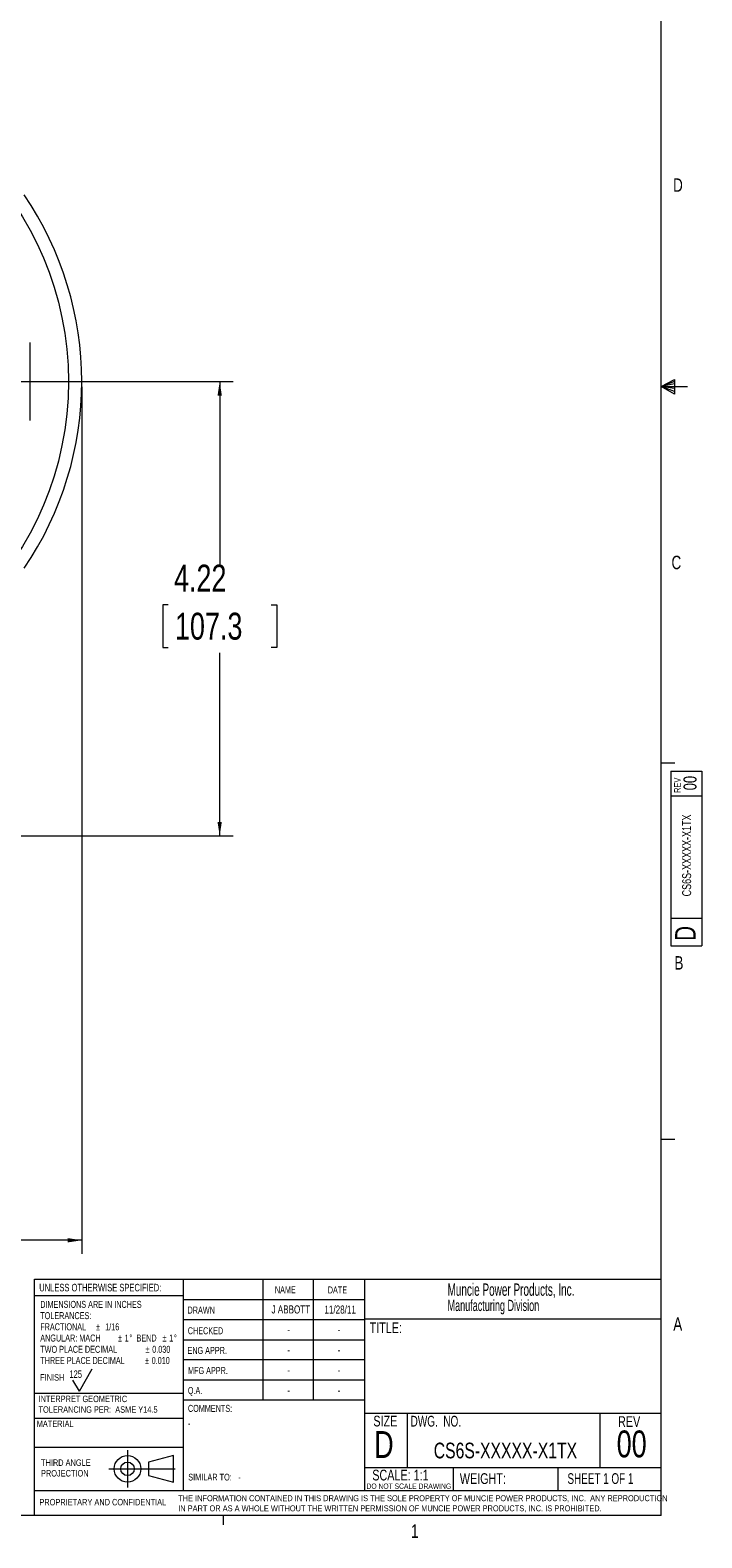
# Model space of a CAD drawing. Header units: inches. Extents: x 0.3 to 33.9, y 0.2 to 21.7.
# Tile 17 of 21: x 27.7 to 33.9, y 0.2 to 14.2. Entities that reach past the tile are written whole.
import ezdxf

# ---------------------------------------------------------------- set-up
doc = ezdxf.new("R2010")
doc.units = ezdxf.units.IN
doc.header["$MEASUREMENT"] = 0
doc.header["$PDSIZE"] = -1
doc.linetypes.add('CENTERX2', pattern=[0.8, 0.5, -0.1, 0.1, -0.1])
doc.layers.add('BORDER', color=7, linetype='Continuous', lineweight=15)
doc.layers.add('SLD-0', color=7, linetype='Continuous', lineweight=15)
doc.styles.add('SLDTEXTSTYLE0', font='TXT', dxfattribs={"width": 0.75})
doc.styles.add('SLDTEXTSTYLE1', font='TXT', dxfattribs={"width": 0.605})
doc.styles.add('SLDTEXTSTYLE2', font='TXT', dxfattribs={"width": 0.694444})
doc.styles.add('SLDTEXTSTYLE3', font='TXT', dxfattribs={"width": 0.6875})
doc.dimstyles.new('SLDDIMSTYLE0', dxfattribs={"dimtxt": 0.25, "dimasz": 0.13, "dimexe": 0, "dimexo": 0.0625, "dimgap": 0.0625, "dimtad": 0, "dimtih": 1, "dimtoh": 1, "dimdec": 4, "dimrnd": 1e-09, "dimzin": 12, "dimdsep": 46, "dimtxsty": 'SLDTEXTSTYLE0', "dimsah": 1, "dimcen": 0.09, "dimadec": 0, "dimazin": 3, "dimtfac": 1, "dimtdec": 4, "dimtofl": 0, "dimtmove": 0, "dimatfit": 3, "dimfxl": 1, "dimfrac": 2, "dimtolj": 1, "dimtzin": 12, "dimarcsym": 0})

# ---------------------------------------------------------------- blocks, each defined once
blk = doc.blocks.new('Block1')
at = {"layer": 'SLD-0', "color": 1, "linetype": 'CENTERX2'}
for p, q in [((3.162, 0.867), (3.162, 0.522)), ((2.989, 0.695), (3.334, 0.695))]:
    blk.add_line(p, q, dxfattribs=at)
at = {"layer": 'SLD-0', "color": 1}
for p, q in [((3.589, 0.818), (3.359, 0.758)), ((3.359, 0.758), (3.359, 0.632)), ((3.589, 0.571), (3.589, 0.818)), ((3.334, 0.695), (3.604, 0.695)), ((3.359, 0.632), (3.589, 0.571))]:
    blk.add_line(p, q, dxfattribs=at)
for radius in [0.124, 0.0629]:
    blk.add_circle((3.162, 0.695), radius, dxfattribs=at)
blk = doc.blocks.new('SW_NOTE_0')
at = {"layer": 'SLD-0', "color": 0, "char_height": 0.06, "attachment_point": 1, "style": 'SLDTEXTSTYLE0'}
for s, insert in [('THIRD ANGLE', (0, 0.077)), ('PROJECTION', (0, -0.022))]:
    blk.add_mtext(s, dxfattribs=dict(at, insert=insert))
blk = doc.blocks.new('SW_NOTE_1')
at = {"layer": 'SLD-0', "color": 0, "char_height": 0.055, "attachment_point": 1, "style": 'SLDTEXTSTYLE0'}
for s, insert in [('THE INFORMATION CONTAINED IN THIS DRAWING IS THE SOLE PROPERTY OF MUNCIE POWER PRODUCTS, INC.  ANY REPRODUCTION', (0, 0.071)), ('IN PART OR AS A WHOLE WITHOUT THE WRITTEN PERMISSION OF MUNCIE POWER PRODUCTS, INC. IS PROHIBITED.', (0, -0.023))]:
    blk.add_mtext(s, dxfattribs=dict(at, insert=insert))
blk = doc.blocks.new('SW_NOTE_2')
at = {"layer": 'SLD-0', "color": 0, "char_height": 0.065, "attachment_point": 1, "style": 'SLDTEXTSTYLE0'}
for s, insert in [('DIMENSIONS ARE IN INCHES', (0, 0.084)), ('TOLERANCES:', (0, -0.021)), ('FRACTIONAL', (0, -0.125)), ('%%p', (0.518, -0.125)), ('1/16', (0.604, -0.125)), ('ANGULAR: MACH', (0, -0.229)), ('%%p', (0.723, -0.229)), ('1', (0.785, -0.229)), ('%%d', (0.829, -0.229)), ('BEND', (0.895, -0.229)), ('%%p', (1.137, -0.229)), ('1', (1.199, -0.229)), ('%%d', (1.243, -0.229)), ('TWO PLACE DECIMAL', (0, -0.334)), ('%%p', (0.979, -0.334)), ('0.030', (1.041, -0.334)), ('THREE PLACE DECIMAL', (0, -0.438)), ('%%p', (0.974, -0.438)), ('0.010', (1.036, -0.438))]:
    blk.add_mtext(s, dxfattribs=dict(at, insert=insert))
blk = doc.blocks.new('SW_NOTE_3')
at = {"layer": 'SLD-0', "color": 0, "char_height": 0.06, "attachment_point": 1, "style": 'SLDTEXTSTYLE0'}
for s, insert in [('INTERPRET GEOMETRIC', (0, 0.077)), ('TOLERANCING PER:  ASME Y14.5', (0, -0.022))]:
    blk.add_mtext(s, dxfattribs=dict(at, insert=insert))
blk = doc.blocks.new('SW_NOTE_4')
at = {"layer": 'SLD-0', "color": 0, "attachment_point": 1, "style": 'SLDTEXTSTYLE1'}
for s, insert, char_height in [('Muncie Power Products, Inc.', (0, 0.147), 0.11458), ('Manufacturing Division', (0, -0.005), 0.10417)]:
    blk.add_mtext(s, dxfattribs=dict(at, insert=insert, char_height=char_height))
blk = doc.blocks.new('*D11')
at = {"layer": 'SLD-0'}
for p, q in [((28.133, 10.906), (28.133, 2.846)), ((23.803, 6.901), (23.803, 2.846)), ((23.803, 2.971), (25.349, 2.971)), ((25.489, 3.008), (25.438, 3.008)), ((25.438, 3.008), (25.438, 2.611)), ((26.447, 3.008), (26.498, 3.008)), ((26.498, 3.008), (26.498, 2.611)), ((28.133, 2.971), (26.587, 2.971)), ((25.438, 2.611), (25.489, 2.611)), ((26.498, 2.611), (26.447, 2.611))]:
    blk.add_line(p, q, dxfattribs=at)
for points in [[(23.803, 2.971), (23.933, 2.951), (23.933, 2.991)], [(28.133, 2.971), (28.003, 2.991), (28.003, 2.951)]]:
    blk.add_solid(points, dxfattribs=at)
at = {"layer": 'SLD-0', "char_height": 0.25, "attachment_point": 1, "style": 'SLDTEXTSTYLE0'}
for s, insert in [('4.33', (25.543, 3.381, 0.004)), ('110.0', (25.552, 2.934, 0.004))]:
    blk.add_mtext(s, dxfattribs=dict(at, insert=insert))
blk = doc.blocks.new('*D16')
at = {"layer": 'SLD-0'}
for p, q in [((26.117, 10.956), (29.541, 10.956)), ((29.416, 10.956), (29.416, 9.254)), ((28.937, 8.88), (28.886, 8.88)), ((28.886, 8.88), (28.886, 8.483)), ((29.895, 8.88), (29.946, 8.88)), ((29.946, 8.88), (29.946, 8.483)), ((28.886, 8.483), (28.937, 8.483)), ((29.416, 6.731), (29.416, 8.433)), ((29.946, 8.483), (29.895, 8.483)), ((25.664, 6.731), (29.541, 6.731))]:
    blk.add_line(p, q, dxfattribs=at)
for points in [[(29.416, 10.956), (29.396, 10.826), (29.436, 10.826)], [(29.416, 6.731), (29.436, 6.861), (29.396, 6.861)]]:
    blk.add_solid(points, dxfattribs=at)
at = {"layer": 'SLD-0', "char_height": 0.25, "attachment_point": 1, "style": 'SLDTEXTSTYLE0'}
for s, insert in [('4.22', (28.991, 9.253, -1.494)), ('107.3', (29, 8.806, -1.494))]:
    blk.add_mtext(s, dxfattribs=dict(at, insert=insert))

msp = doc.modelspace()

# ---------------------------------------------------------------- linework, layer by layer
at = {"color": 7, "linetype": 'Continuous', "lineweight": 15}
msp.add_line((27.65338, 10.59253), (27.65338, 11.319), dxfattribs=at)
msp.add_circle((25.05303, 10.95577), 2.95632, dxfattribs=at)
msp.add_arc((25.05303, 10.95577), 3.08, 325.683879, 34.316121, dxfattribs=at)
at = {"layer": 'BORDER'}
for p, q in [((27.6942, 0.6448), (27.6942, 2.60915)), ((27.6942, 2.60915), (33.52288, 2.60915)), ((29.07565, 2.60915), (29.07565, 0.6448)), ((29.81658, 2.60915), (29.81658, 1.48415)), ((30.28511, 2.60915), (30.28511, 1.48415)), ((30.76416, 2.60915), (30.76416, 0.6448)), ((29.07565, 2.45481), (27.6942, 2.45481)), ((29.07565, 2.42165), (30.76416, 2.42165)), ((29.07565, 2.23415), (30.76416, 2.23415)), ((30.76416, 2.242), (33.52288, 2.242)), ((29.07565, 2.04665), (30.76416, 2.04665)), ((30.76416, 1.85915), (29.07565, 1.85915)), ((28.11103, 1.56667), (28.23103, 1.77452)), ((27.6942, 1.54993), (29.07565, 1.54993)), ((28.11103, 1.56667), (28.05103, 1.67059)), ((30.76416, 1.67165), (29.07565, 1.67165)), ((30.76416, 1.48415), (29.07259, 1.48415)), ((27.6942, 1.31731), (29.07565, 1.31731)), ((30.76416, 1.36466), (33.52288, 1.36466)), ((31.1597, 1.36466), (31.1597, 0.85768)), ((32.95094, 1.36466), (32.95094, 0.85768)), ((27.6942, 1.04731), (29.07565, 1.04731)), ((30.76416, 0.85768), (33.52288, 0.85768)), ((31.5873, 0.85768), (31.5873, 0.6448)), ((32.55921, 0.85768), (32.55921, 0.6448)), ((27.69114, 0.6448), (27.69114, 0.4106)), ((27.69114, 0.6448), (33.52288, 0.6448))]:
    msp.add_line(p, q, dxfattribs=at)
at = {"layer": 'SLD-0'}
for p, q in [((33.52288, 0.4106), (33.52288, 21.4106)), ((33.52288, 10.9106), (33.64687, 10.97614)), ((33.64687, 10.95768), (33.52288, 10.9106)), ((33.64687, 10.97614), (33.64687, 10.83733)), ((33.64687, 10.93372), (33.52288, 10.9106)), ((33.64687, 10.89135), (33.52288, 10.9106)), ((33.64687, 10.86464), (33.52288, 10.9106)), ((33.64687, 10.83733), (33.52288, 10.9106)), ((33.52288, 10.9106), (33.76592, 10.9106)), ((33.52288, 7.4106), (33.64788, 7.4106)), ((33.61007, 7.33155), (33.89987, 7.33155)), ((33.61007, 7.33155), (33.61007, 5.70895)), ((33.89987, 7.33155), (33.89987, 5.70895)), ((33.89987, 7.09941), (33.61007, 7.09941)), ((33.61007, 5.96501), (33.89987, 5.96501)), ((33.61007, 5.70895), (33.89987, 5.70895)), ((33.52288, 3.9106), (33.64788, 3.9106)), ((33.52288, 0.4106), (0.52288, 0.4106)), ((29.44788, 0.4106), (29.44788, 0.3258))]:
    msp.add_line(p, q, dxfattribs=at)
msp.add_point((28.13303, 10.95577), dxfattribs=at)

# ---------------------------------------------------------------- block references
at = {"color": 7, "linetype": 'Continuous'}
msp.add_blockref('Block1', (25.39646, 0.1508), dxfattribs=at)
at = {"layer": 'SLD-0'}
for name, p in [('SW_NOTE_4', (31.53501, 2.42217)), ('SW_NOTE_2', (27.74737, 2.32361)), ('SW_NOTE_3', (27.73135, 1.44904)), ('SW_NOTE_0', (27.7542, 0.85635)), ('SW_NOTE_1', (29.03006, 0.52905))]:
    msp.add_blockref(name, p, dxfattribs=at)

# ---------------------------------------------------------------- texts
at = {"color": 7, "linetype": 'Continuous', "lineweight": 0, "char_height": 0.125, "attachment_point": 1, "style": 'SLDTEXTSTYLE0'}
for s, insert in [('D', (33.6323, 12.84506)), ('C', (33.61746, 9.33603)), ('B', (33.64505, 5.61286)), ('A', (33.63405, 2.25433)), ('1', (31.19544, 0.32903))]:
    msp.add_mtext(s, dxfattribs=dict(at, insert=insert))
at = {"color": 7, "linetype": 'Continuous', "lineweight": 0, "rotation": 90, "style": 'SLDTEXTSTYLE0'}
for s, insert, char_height, attachment_point in [('00', (33.72971, 7.22198), 0.12, 2), ('REV', (33.64215, 7.13138), 0.06, 1), ('CS6S-XXXXX-X1TX', (33.71675, 6.54932), 0.0833333, 2), ('D', (33.65132, 5.75594), 0.19, 1)]:
    msp.add_mtext(s, dxfattribs=dict(at, insert=insert, char_height=char_height, attachment_point=attachment_point))
at = {"layer": 'BORDER', "style": 'SLDTEXTSTYLE0'}
for s, insert, char_height, attachment_point in [('125', (28.01793, 1.76076), 0.07, 1), ('00', (33.24733, 1.20242), 0.25, 2), ('CS6S-XXXXX-X1TX', (32.0731, 1.08917), 0.1458333, 2), ('-', (29.58809, 0.79987), 0.0625, 1), ('PROPRIETARY AND CONFIDENTIAL', (27.73944, 0.56619), 0.06, 1)]:
    msp.add_mtext(s, dxfattribs=dict(at, insert=insert, char_height=char_height, attachment_point=attachment_point))
at = {"layer": 'SLD-0'}
for s, insert, char_height, attachment_point, style in [('UNLESS OTHERWISE SPECIFIED:', (27.73776, 2.56602), 0.07, 1, 'SLDTEXTSTYLE0'), ('NAME', (29.92933, 2.54334), 0.065, 1, 'SLDTEXTSTYLE0'), ('DATE', (30.4211, 2.54161), 0.065, 1, 'SLDTEXTSTYLE0'), ('DRAWN', (29.11723, 2.35436), 0.065, 1, 'SLDTEXTSTYLE0'), ('J ABBOTT', (30.07753, 2.3655), 0.075, 2, 'SLDTEXTSTYLE0'), ('11/28/11', (30.5363, 2.36436), 0.075, 2, 'SLDTEXTSTYLE0'), ('CHECKED', (29.11936, 2.162), 0.065, 1, 'SLDTEXTSTYLE0'), ('-', (30.05737, 2.17686), 0.075, 2, 'SLDTEXTSTYLE0'), ('-', (30.52589, 2.17686), 0.075, 2, 'SLDTEXTSTYLE0'), ('TITLE:', (30.81002, 2.20751), 0.1, 1, 'SLDTEXTSTYLE0'), ('ENG APPR.', (29.11647, 1.97948), 0.065, 1, 'SLDTEXTSTYLE0'), ('-', (30.05737, 1.98936), 0.075, 2, 'SLDTEXTSTYLE0'), ('-', (30.52589, 1.98936), 0.075, 2, 'SLDTEXTSTYLE0'), ('FINISH', (27.74662, 1.72599), 0.06, 1, 'SLDTEXTSTYLE0'), ('MFG APPR.', (29.12142, 1.79226), 0.065, 1, 'SLDTEXTSTYLE0'), ('-', (30.05737, 1.80186), 0.075, 2, 'SLDTEXTSTYLE0'), ('-', (30.52589, 1.80186), 0.075, 2, 'SLDTEXTSTYLE0'), ('Q.A.', (29.11979, 1.60634), 0.065, 1, 'SLDTEXTSTYLE0'), ('-', (30.05737, 1.61436), 0.075, 2, 'SLDTEXTSTYLE0'), ('-', (30.52589, 1.61436), 0.075, 2, 'SLDTEXTSTYLE0'), ('COMMENTS:', (29.12067, 1.44042), 0.065, 1, 'SLDTEXTSTYLE0'), ('MATERIAL', (27.71414, 1.29434), 0.06, 1, 'SLDTEXTSTYLE0'), ('-', (29.12088, 1.29987), 0.0625, 1, 'SLDTEXTSTYLE0'), ('SIZE', (30.84491, 1.34), 0.1, 1, 'SLDTEXTSTYLE0'), ('DWG.  NO.', (31.19141, 1.3386), 0.1, 1, 'SLDTEXTSTYLE2'), ('REV', (33.12071, 1.33469), 0.1, 1, 'SLDTEXTSTYLE0'), ('D', (30.8528, 1.19694), 0.25, 1, 'SLDTEXTSTYLE0'), ('SIMILAR TO:', (29.12367, 0.79987), 0.0625, 1, 'SLDTEXTSTYLE0'), ('DO NOT SCALE DRAWING', (31.17503, 0.70917), 0.05, 2, 'SLDTEXTSTYLE0'), ('SCALE: 1:1', (30.83503, 0.8377), 0.1, 1, 'SLDTEXTSTYLE0'), ('WEIGHT:', (31.64911, 0.80482), 0.1, 1, 'SLDTEXTSTYLE0'), ('SHEET 1 OF 1', (32.65008, 0.80515), 0.1, 1, 'SLDTEXTSTYLE3')]:
    msp.add_mtext(s, dxfattribs=dict(at, insert=insert, char_height=char_height, attachment_point=attachment_point, style=style))

# ---------------------------------------------------------------- dimensions: what is measured, and where the dimension line sits
dim = msp.add_linear_dim(base=(23.80303, 2.97148), p1=(28.13303, 10.95577), p2=(23.80303, 6.95067), dimstyle='SLDDIMSTYLE0', dxfattribs=at)
dim.commit()
dim.dimension.update_dxf_attribs({"geometry": '*D11', "text_midpoint": (25.96803, 2.97148), "dimtype": 160})
dim = msp.add_linear_dim(base=(29.41611, 6.73117), p1=(26.06678, 10.95577), p2=(25.61395, 6.73117), angle=90, dimstyle='SLDDIMSTYLE0', dxfattribs=at)
dim.commit()
dim.dimension.update_dxf_attribs({"geometry": '*D16', "text_midpoint": (29.41611, 8.84347), "dimtype": 160})

doc.saveas('drawing.dxf')
